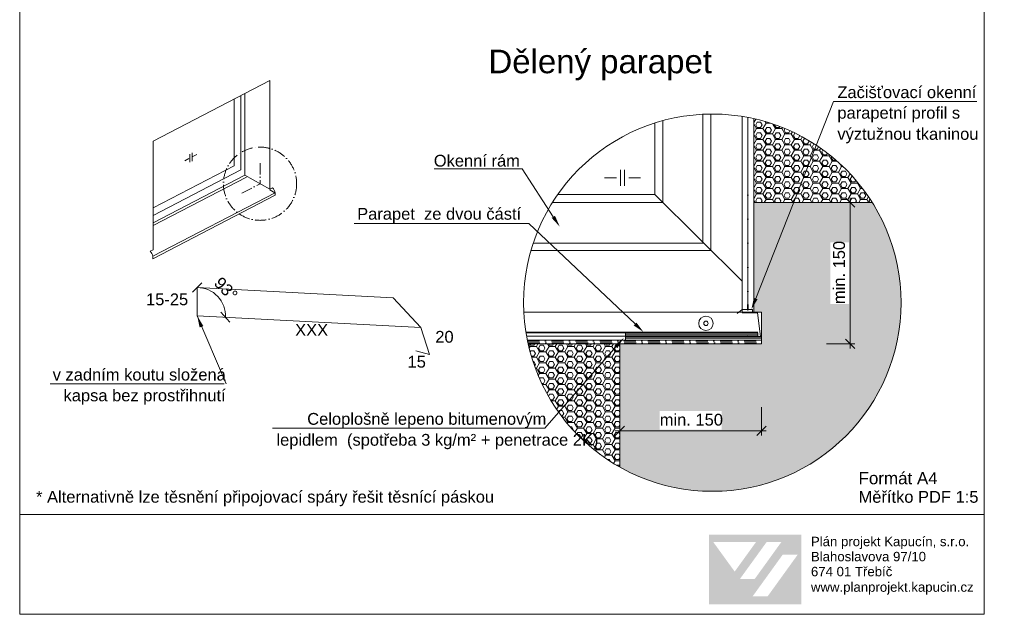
# Model space of a CAD drawing. Header units: millimetres. Extents: x -456324 to -444643, y 41194 to 44766.
# Tile 15 of 23: x -445686 to -444643, y 41726 to 42357. Entities that reach past the tile are written whole.
import ezdxf

# ---------------------------------------------------------------- set-up
doc = ezdxf.new("R2010")
doc.units = ezdxf.units.MM
doc.header["$MEASUREMENT"] = 0
for name, pattern in [('ACAD_ISO10W100', [18, 12, -3, 0, -3]), ('VÝZTUŽNÁ_SÍŤ', [25.4, 12.7, -6.35, 0, -6.35]), ('Wipeout_Contour', [1000, 0, -1000])]:
    doc.linetypes.add(name, pattern=pattern)
doc.styles.add('GENEROVANÝ_STYL_1', font='txt')
doc.linetypes.add('FENCELINE1', pattern='A,0,[2,Detail č.8 ŘEZ OKNEM -PARAPET1.Shx,S=0.31246,R=0,X=0,Y=0],-39.37,0', length=39.37)
doc.linetypes.add('LEPENÍ', pattern='A,0,[1,Detail č.8 ŘEZ OKNEM -PARAPET1.Shx,S=0.060476,R=0,X=0,Y=0],-7.62,0', length=7.62)
pattern_1 = [(0, (-658354.6585, -9447.9), (0, 5.77350267), [3.33333333, -6.66666667]), (120, (-658354.6585, -9447.9), (4.99999998, 2.88675133), [3.33333333, -6.66666667]), (60, (-658351.325, -9447.9), (-4.99999998, 2.88675133), [3.33333333, -6.66666667]), (0, (-658355.325, -9449.057), (10, 5.77350267), [6.66666667, -13.33333333]), (120, (-658355.325, -9449.057), (-9.99999998, 5.7735027), [6.66666667, -13.33333333]), (60, (-658355.325, -9449.057), (2e-08, 11.54700537), [0, -13.33333333, 6.66666667, 0, 0, 0])]

msp = doc.modelspace()

# ---------------------------------------------------------------- hatches: boundary and pattern name
at = {"linetype": 'Continuous', "lineweight": 20, "true_color": 0xff6600}
h = msp.add_hatch(dxfattribs=at)
h.set_pattern_fill('PUR_0001', color=30, style=0, pattern_type=2)
h.set_pattern_definition(pattern_1)
h.paths.add_polyline_path([(-444908.3, 42162.8), (-444782.9, 42162.8, 0.199605), (-444908.3, 42251.6)])
h = msp.add_hatch(dxfattribs=at)
h.set_pattern_fill('PUR_0001', color=30, style=0, pattern_type=2)
h.set_pattern_definition(pattern_1)
h.paths.add_polyline_path([(-444900.2, 42012.8), (-445050.2, 42012.8), (-445050.2, 41882.1, 0.573335), (-444752.3, 42056.5, 0.141117), (-444782.9, 42162.8), (-444908.3, 42162.8), (-444908.3, 42046.4), (-444900.2, 42046.4)])
at = {"linetype": 'Continuous', "lineweight": 13}
for points in [[(-445119, 42148.6), (-445122.5, 42146.4), (-445113.9, 42137)], [(-444904.4, 42060.1), (-444908.3, 42061.7), (-444910.9, 42049.3)], [(-445495.5, 42030.2), (-445491.6, 42031.7), (-445498, 42042.6)], [(-445032.7, 42035.4), (-445035.6, 42032.3), (-445025.1, 42025.3)], [(-445056, 42011.2), (-445052.9, 42008.4), (-445046.2, 42019.2)]]:
    msp.add_hatch(color=154, dxfattribs=at).paths.add_polyline_path(points)
at = {"linetype": 'Continuous', "lineweight": 20, "true_color": 0xff6600}
h = msp.add_hatch(dxfattribs=at)
h.set_pattern_fill('ZDIVO2_0001', color=30, style=0, pattern_type=2)
h.set_pattern_definition([(135, (-422079.93, -113862.24), (311.127, 311.127), []), (135, (-422079.93, -113662.24), (311.127, 311.127), []), (225, (-422079.93, -113862.24), (-311.127, 311.127), []), (225, (-422079.93, -113662.24), (-311.127, 311.127), [])])
h.paths.add_polyline_path([(-444920.7, 42046.4), (-444909.7, 42046.4), (-444909.7, 42049.4), (-444920.7, 42049.4)])
h = msp.add_hatch(dxfattribs=at)
h.set_pattern_fill('PUR_0001', color=30, style=0, pattern_type=2)
h.set_pattern_definition(pattern_1)
h.paths.add_polyline_path([(-445147.5, 42012.8, 0.212937), (-445050.2, 41882.1), (-445050.2, 42012.8)])
at = {"linetype": 'Continuous', "lineweight": 13}
h = msp.add_hatch(color=1, dxfattribs=at)
h.paths.add_polyline_path([(-444955.7, 41736.7), (-444857.9, 41736.7), (-444857.9, 41810.5), (-444955.7, 41810.5)])
h.paths.add_polyline_path([(-444951.2, 41802.6), (-444906.1, 41802.6), (-444928.6, 41771.4)], flags=0)
h.paths.add_polyline_path([(-444923.1, 41763.5), (-444894.8, 41802.7), (-444879.2, 41802.7), (-444907.5, 41763.4)], flags=0)
h.paths.add_polyline_path([(-444893.8, 41745), (-444909.7, 41745), (-444877.7, 41789.4), (-444861.8, 41789.4)], flags=0)

# ---------------------------------------------------------------- linework, layer by layer
at = {"color": 48, "linetype": 'Continuous', "lineweight": 20, "true_color": 0x5a400a}
for p, q in [((-445544.9, 42227.7), (-445421.2, 42291.9)), ((-445421.2, 42291.9), (-445421.2, 42176.7)), ((-445459, 42201.7), (-445459, 42272.3)), ((-445451.9, 42197.4), (-445451.9, 42276)), ((-445447.5, 42278.3), (-445447.5, 42191.8)), ((-444962.3, 42256.2), (-444962.3, 42119.7)), ((-444953.9, 42256.5), (-444953.9, 42111.7)), ((-444920.7, 42254), (-444920.7, 42049.3)), ((-444908.3, 42046.4), (-444908.3, 42251.6)), ((-445013.3, 42246.9), (-445013.3, 42171.1)), ((-445004.9, 42249.4), (-445004.9, 42162.7)), ((-445544.9, 42227.7), (-445544.9, 42112.5)), ((-445511.2, 42207), (-445507, 42209.2)), ((-445505.8, 42214.1), (-445505.8, 42205.3)), ((-445503.5, 42215.3), (-445503.5, 42206.6)), ((-445502.6, 42211.5), (-445498.4, 42213.7)), ((-445544.9, 42157.2), (-445459, 42201.7)), ((-445544.9, 42149.1), (-445451.9, 42197.4)), ((-445544.9, 42141.3), (-445447.5, 42191.8)), ((-445544.9, 42138.3), (-445445.7, 42189.7)), ((-445447.5, 42191.8), (-445421.2, 42176.7)), ((-445053.9, 42189), (-445066.4, 42189)), ((-445049.5, 42180.4), (-445049.5, 42197.5)), ((-445045.2, 42180.4), (-445045.2, 42197.5)), ((-445040.9, 42189), (-445028.3, 42189)), ((-445421.2, 42176.7), (-445418.2, 42178.3)), ((-445545.1, 42105.8), (-445415.5, 42173.1)), ((-445545, 42103.1), (-445415.4, 42170.4)), ((-445421.2, 42176), (-445415.8, 42172.9)), ((-445415.5, 42173.1), (-445415.4, 42170.4)), ((-445116.2, 42171.1), (-445013.3, 42171.1)), ((-445013.3, 42171.1), (-444920.7, 42079.2)), ((-445013.3, 42171.1), (-444920.7, 42079.2)), ((-445121.7, 42162.7), (-445004.9, 42162.7)), ((-444908.3, 42162.8), (-444782.9, 42162.8)), ((-444961.9, 42119.7), (-445142, 42119.7)), ((-445547.9, 42111), (-445544.9, 42112.5)), ((-445545.1, 42105.8), (-445545, 42103.1)), ((-444953.9, 42111.7), (-445144.5, 42111.7)), ((-444953.9, 42111.7), (-445144.5, 42111.7)), ((-444909.7, 42046.4), (-444900.2, 42046.4)), ((-444900.2, 42012.8), (-444900.2, 42046.4)), ((-445149.7, 42024.6), (-444904.2, 42024.6)), ((-445044.4, 42025.3), (-445044.4, 42016.8)), ((-444904.2, 42021.4), (-445044.4, 42021.4)), ((-444904.2, 42024.6), (-444904.2, 42021.4)), ((-444900.2, 42016.8), (-445148.3, 42016.8)), ((-444900.2, 42012.8), (-445147.5, 42012.8)), ((-445050.2, 42012.8), (-445050.2, 41882.1)), ((-445044.4, 42019.9), (-444900.2, 42019.9)), ((-444913.4, 42019.9), (-445044.4, 42019.9))]:
    msp.add_line(p, q, dxfattribs=at)
at = {"color": 154, "linetype": 'Continuous', "lineweight": 13}
for p, q in [((-444906.3, 42060.9), (-444823.8, 42269.8)), ((-444823.8, 42269.8), (-444821.8, 42269.8)), ((-444821.8, 42269.8), (-444671.9, 42269.8)), ((-445155.9, 42198.5), (-445247.1, 42198.5)), ((-445153.9, 42198.5), (-445155.9, 42198.5)), ((-445120.8, 42147.5), (-445153.9, 42198.5)), ((-444801.2, 42157.8), (-444811.2, 42167.8)), ((-444806.2, 42007.8), (-444806.2, 42167.8)), ((-444831.2, 42162.8), (-444801.2, 42162.8)), ((-445148.6, 42140.5), (-445331.8, 42140.5)), ((-445146.6, 42140.5), (-445148.6, 42140.5)), ((-445034.2, 42033.9), (-445146.6, 42140.5)), ((-445493, 42077.5), (-445503, 42067.5)), ((-445498, 42072.6), (-445497.9, 42072.6)), ((-445498, 42072.6), (-445290.6, 42061.8)), ((-445498, 42072.6), (-445498, 42042.6)), ((-445471.6, 42056.6), (-445471.6, 42056.6)), ((-445261.3, 42030.2), (-445290.6, 42061.8)), ((-445498, 42042.6), (-445497.9, 42042.6)), ((-445498, 42042.6), (-445497.9, 42042.6)), ((-445498, 42042.6), (-445261.3, 42030.2)), ((-445498, 42042.6), (-445467.4, 41970.6)), ((-445472.9, 42046.3), (-445463.4, 42035.8)), ((-444920.7, 42046.4), (-445152.1, 42046.4)), ((-444913.4, 42046.4), (-444920.7, 42046.4)), ((-444913.4, 42046.4), (-444920.7, 42046.4)), ((-445261.3, 42030.2), (-445261.3, 42030.2)), ((-445261.3, 42030.2), (-445252, 42001.7)), ((-445044.4, 42022.1), (-445044.4, 42019.9)), ((-445044.4, 42021.1), (-445044.4, 42019.9)), ((-444915.4, 42022.1), (-444915.4, 42022.1)), ((-445044.4, 42019.9), (-444913.4, 42019.9)), ((-444831.2, 42012.8), (-444801.2, 42012.8)), ((-444811.2, 42017.8), (-444801.2, 42007.8)), ((-445252, 42001.7), (-445266.6, 42005.4)), ((-445054.5, 42009.8), (-445129.6, 41923.4)), ((-445469.4, 41970.6), (-445653.7, 41970.6)), ((-445050.2, 41945.6), (-445050.2, 41915.6)), ((-444900.2, 41945.6), (-444900.2, 41915.6)), ((-445131.6, 41923.4), (-445418.3, 41923.4)), ((-445129.6, 41923.4), (-445131.6, 41923.4)), ((-445045.2, 41925.6), (-445055.2, 41915.6)), ((-445055.2, 41920.6), (-444895.2, 41920.6)), ((-444905.2, 41915.6), (-444895.2, 41925.6)), ((-445686.1, 41832), (-444664.2, 41832))]:
    msp.add_line(p, q, dxfattribs=at)
at = {"color": 8, "linetype": 'FENCELINE1', "lineweight": 20}
msp.add_line((-444914.7, 42048.1), (-444914.7, 42252.9), dxfattribs=at)
at = {"color": 48, "linetype": 'ACAD_ISO10W100', "lineweight": 20, "true_color": 0x5a400a}
for p in [(-445431.5, 42204.5), (-445450.9, 42172.5)]:
    msp.add_line(p, (-445431.5, 42182.6), dxfattribs=at)
at = {"color": 30, "linetype": 'Continuous', "lineweight": 20, "true_color": 0xff6600}
for p, q in [((-444909.7, 42049.4), (-444920.7, 42049.4)), ((-444920.7, 42049.4), (-444920.7, 42046.4)), ((-444920.7, 42046.4), (-444909.7, 42046.4)), ((-444909.7, 42046.4), (-444909.7, 42049.4))]:
    msp.add_line(p, q, dxfattribs=at)
at = {"color": 154, "linetype": 'LEPENÍ', "lineweight": 13}
for p, q in [((-445149.2, 42021.1), (-445044.4, 42021.1)), ((-445044.4, 42023), (-444904.2, 42023)), ((-445044.4, 42018.4), (-444900.2, 42018.3))]:
    msp.add_line(p, q, dxfattribs=at)
at = {"color": 7, "linetype": 'VÝZTUŽNÁ_SÍŤ', "lineweight": 13}
for p, q in [((-445148.1, 42015.7), (-444900.2, 42015.7)), ((-445147.7, 42013.9), (-444900.2, 42013.8))]:
    msp.add_line(p, q, dxfattribs=at)
at = {"color": 154, "linetype": 'Continuous', "lineweight": 13}
msp.add_lwpolyline([(-445686.1, 43193.3), (-444664.2, 43193.3), (-444664.2, 41726.1), (-445686.1, 41726.1)], close=True, dxfattribs=at)
at = {"color": 7, "linetype": 'VÝZTUŽNÁ_SÍŤ', "lineweight": 13}
msp.add_lwpolyline([(-444914.7, 42049.4), (-444914.7, 42190.5)], dxfattribs=at)
at = {"color": 48, "linetype": 'Continuous', "lineweight": 20, "true_color": 0x5a400a}
for points in [[(-444920.7, 42049.4), (-444920.7, 42052.4)], [(-444915, 42049.4), (-444915, 42054.4)], [(-444914.4, 42049.4), (-444914.4, 42054.4)], [(-444920.7, 42049.4), (-444926.1, 42045)], [(-444920.7, 42049.4), (-444909.7, 42049.4)]]:
    msp.add_lwpolyline(points, dxfattribs=at)
at = {"color": 154, "linetype": 'Continuous', "lineweight": 13}
for points in [[(-444920.7, 42045.6), (-444904.3, 42045.6), (-444901.3, 42020.7), (-445044.4, 42020.7)], [(-444904.2, 42025.3), (-445149.9, 42025.3)]]:
    msp.add_lwpolyline(points, dxfattribs=at)
msp.add_circle((-444952.3, 42056.5), 200, dxfattribs=at)
at = {"color": 48, "linetype": 'ACAD_ISO10W100', "lineweight": 20, "true_color": 0x5a400a}
msp.add_circle((-445431.5, 42182.6), 38.8, dxfattribs=at)
at = {"color": 48, "linetype": 'Continuous', "lineweight": 20, "true_color": 0x5a400a}
for radius in [7.66, 2.32]:
    msp.add_circle((-444959.1, 42034.6), radius, dxfattribs=at)
for centre in [(-445426.1, 42170.7), (-445555.7, 42103.4)]:
    msp.add_arc(centre, 10.9, 12.6957, 43.8602, dxfattribs=at)
at = {"color": 154, "linetype": 'Continuous', "lineweight": 13}
msp.add_arc((-445498, 42042.6), 29.9, 357, 90, dxfattribs=at)

# ---------------------------------------------------------------- texts
at = {"color": 154, "linetype": 'Continuous', "lineweight": 13, "attachment_point": 7, "style": 'GENEROVANÝ_STYL_1'}
for s, insert, char_height in [('\\A1;{\\pql;\\fArial|b0|i0|c238|p38;Dělený parapet}', (-445189.5, 42292.2), 25), ('\\A1;{\\pql;\\fArial|b0|i0|c238|p38;Začišťovací okenní}', (-444819.8, 42273.2), 12.5), ('\\A1;{\\pql;\\fArial|b0|i0|c238|p38;parapetní profil s}', (-444819.8, 42247.8), 12.5), ('\\A1;{\\pql;\\fArial|b0|i0|c238|p38;výztužnou tkaninou}', (-444819.8, 42225.4), 12.5), ('\\A1;{\\pql;\\fArial|b0|i0|c238|p38;Okenní rám}', (-445247.4, 42200.6), 12.5), ('\\A1;{\\pql;\\fArial|b0|i0|c238|p38;Parapet  ze\\fArial|b0|i0|c238|p38; dvou částí}', (-445328.6, 42140.7), 12.5), ('\\A1;{\\pql;\\fArial|b0|i0|c238|p38;15-25}', (-445552.3, 42053.6), 12.5), ('\\A1;{\\pql;\\fArial|b0|i0|c238|p38;XXX}', (-445394.3, 42021.4), 12.5), ('\\A1;{\\pql;\\fArial|b0|i0|c238|p38;20}', (-445245.8, 42013.9), 12.5), ('\\A1;{\\pql;\\fArial|b0|i0|c238|p38;15}', (-445275.2, 41987.5), 12.5), ('\\A1;{\\pql;\\fArial|b0|i0|c238|p38;v zadním koutu složená}', (-445651.2, 41973.8), 12.5), ('\\A1;{\\pql;\\fArial|b0|i0|c238|p38;kapsa bez prostřihnutí}', (-445639.7, 41948.2), 12.5), ('\\A1;{\\pql;\\fArial|b0|i0|c238|p38;Celoplošně lepeno bitumenovým}', (-445381.5, 41923.3), 12.5), ('\\A1;{\\pql;\\fArial|b0|i0|c238|p38;lepidlem  (spotřeba 3 kg/m²\\fArial|b0|i0|c238|p38; + penetrace 2K)}', (-445414.1, 41901.1), 12.5), ('\\A1;{\\pql;\\fArial|b0|i0|c238|p38;* Alternativně lze těsnění připojovací spáry řešit \\fArial|b0|i0|c238|p38;těsnící \\fArial|b0|i0|c238|p38;páskou }', (-445668.8, 41840.7), 12.5)]:
    msp.add_mtext(s, dxfattribs=dict(at, insert=insert, char_height=char_height))
at = {"color": 154, "linetype": 'Continuous', "lineweight": 13, "insert": (-445481.3, 42076.3), "char_height": 12.5, "attachment_point": 7, "rotation": 313.5, "style": 'GENEROVANÝ_STYL_1'}
msp.add_mtext('\\A1;{\\pql;\\fArial|b0|i0|c238|p38;93°}', dxfattribs=at)
at = {"color": 154, "linetype": 'Continuous', "lineweight": 13, "insert": (-444797.4, 41844.2), "char_height": 12.869, "attachment_point": 7, "line_spacing_factor": 0.931944, "style": 'GENEROVANÝ_STYL_1'}
msp.add_mtext('\\A1;{\\pql;\\fArial|b0|i0|c238|p38;Formát A\\fArial|b0|i0|c238|p38;\\H0.971307x;4\\P\\pql;\\fArial|b0|i0|c238|p38;Měřítko PDF 1:5}', dxfattribs=at)
at = {"color": 7, "linetype": 'Continuous', "lineweight": 20, "char_height": 10, "attachment_point": 7, "style": 'GENEROVANÝ_STYL_1'}
for s, insert in [('\\A1;{\\pql;\\fArial|b0|i0|c238|p38;Plán projekt Kapucín, s.r.o.}', (-444847.8, 41795.3)), ('\\A1;{\\pql;\\fArial|b0|i0|c238|p38;Blahoslavova 97/10}', (-444847.8, 41782.2)), ('\\A1;{\\pql;\\fArial|b0|i0|c238|p38;674 01 Třebíč}', (-444847.8, 41766.3)), ('\\A1;{\\pql;\\fArial|b0|i0|c238|p38;www.planprojekt.kapucin.cz}', (-444847.8, 41747))]:
    msp.add_mtext(s, dxfattribs=dict(at, insert=insert))

# ---------------------------------------------------------------- next in the draw order: wipeouts: each hides what was drawn before it
at = {"color": 154, "linetype": 'Wipeout_Contour', "lineweight": 13, "ltscale": 1787216.148222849}
msp.add_wipeout([(-444827.2, 42055), (-444827.2, 42120.6), (-444807.5, 42120.6), (-444807.5, 42055)], dxfattribs=at)
at = {"color": 154, "linetype": 'Wipeout_Contour', "lineweight": 13, "ltscale": 1787786.143437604}
msp.add_wipeout([(-445008, 41941.6), (-444942.4, 41941.6), (-444942.4, 41921.9), (-445008, 41921.9)], dxfattribs=at)

# ---------------------------------------------------------------- next in the draw order: texts
at = {"color": 154, "linetype": 'Continuous', "lineweight": 13, "insert": (-444811.6, 42055), "char_height": 12.5, "attachment_point": 7, "rotation": 90, "style": 'GENEROVANÝ_STYL_1'}
msp.add_mtext('\\A1;{\\pql;\\fArial|b0|i0|c238|p38;min. 150}', dxfattribs=at)
at = {"color": 154, "linetype": 'Continuous', "lineweight": 13, "insert": (-445008, 41926), "char_height": 12.5, "attachment_point": 7, "style": 'GENEROVANÝ_STYL_1'}
msp.add_mtext('\\A1;{\\pql;\\fArial|b0|i0|c238|p38;min. 150}', dxfattribs=at)

doc.saveas('drawing.dxf')
